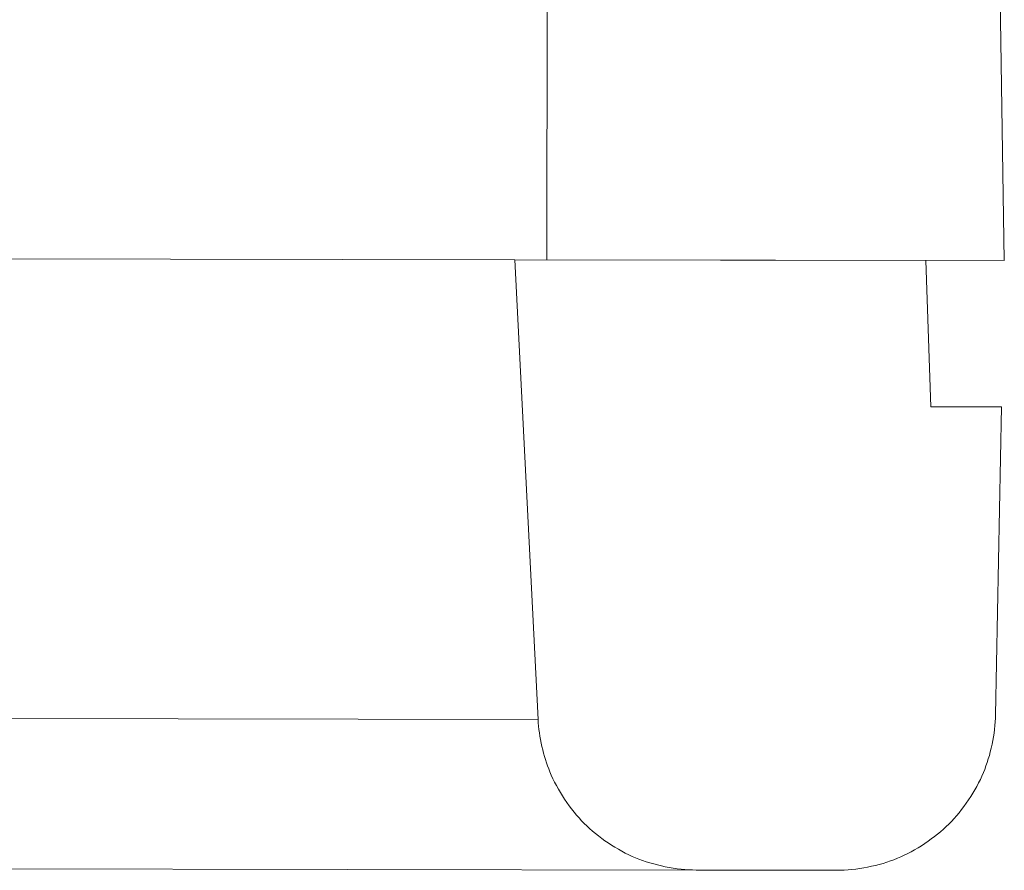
# Model space of a CAD drawing. Header units: inches. Extents: x 0 to 110, y 2 to 70.
# Tile 64 of 129: x 47.057 to 47.461, y 52.986 to 53.335. Entities that reach past the tile are written whole.
import ezdxf

# ---------------------------------------------------------------- set-up
doc = ezdxf.new("R2010")
doc.units = ezdxf.units.IN
doc.header["$LTSCALE"] = 3.25
doc.header["$MEASUREMENT"] = 0
for name, color, linetype, lineweight in [('Hatch (ANSI)', 7, 'Continuous', 9), ('Visible (ANSI)', 7, 'Continuous', 18), ('Visible Narrow (ANSI)', 7, 'Continuous', 5)]:
    doc.layers.add(name, color=color, linetype=linetype, lineweight=lineweight)

msp = doc.modelspace()

# ---------------------------------------------------------------- hatches: boundary and pattern name
at = {"layer": 'Hatch (ANSI)'}
h = msp.add_hatch(dxfattribs=at)
h.set_pattern_fill('ANSI31', color=256, scale=3.25, style=0)
edge = h.paths.add_edge_path()
edge.add_line((47.27317, 53.23615), (47.42858, 53.23587))
edge.add_line((47.42858, 53.23587), (47.46067, 53.23582))
edge.add_line((47.46067, 53.23582), (47.45775, 53.42196))
edge.add_spline(control_points=[(47.45775, 53.42196), (47.45763, 53.42972), (47.45577, 53.43864), (47.4498, 53.45312), (47.44446, 53.46114), (47.43314, 53.4725), (47.42515, 53.47786), (47.41033, 53.48403), (47.4009, 53.48592), (47.39287, 53.48594)], knot_values=[0.002859, 0.002859, 0.002859, 0.002859, 0.061126, 0.061126, 0.122253, 0.122253, 0.183381, 0.183381, 0.244509, 0.244509, 0.244509, 0.244509], degree=3, periodic=0)
edge.add_line((47.39287, 53.48594), (47.39287, 53.48594))
edge.add_line((47.39287, 53.48594), (47.27361, 53.48615))
edge.add_line((47.27361, 53.48615), (47.27317, 53.23615))

# ---------------------------------------------------------------- linework, layer by layer
at = {"layer": 'Visible (ANSI)'}
for p, q in [((47.27361, 53.48615), (47.27317, 53.23615)), ((47.46067, 53.23582), (47.45775, 53.42196)), ((47.45776, 53.42196), (47.46068, 53.23582)), ((46.91129, 53.23679), (47.26007, 53.23617)), ((47.42858, 53.23587), (47.26007, 53.23617)), ((47.26007, 53.23617), (47.26961, 53.04775)), ((47.27317, 53.23615), (47.46067, 53.23582)), ((47.43057, 53.17587), (47.42858, 53.23587)), ((47.42858, 53.23587), (47.43057, 53.17587)), ((47.46067, 53.23582), (47.46068, 53.23582)), ((47.45952, 53.17582), (47.43057, 53.17587)), ((47.45709, 53.04969), (47.45952, 53.17582)), ((47.4571, 53.04969), (47.45952, 53.17582)), ((47.45952, 53.17582), (47.45952, 53.17582)), ((47.33441, 52.98604), (46.93575, 52.98674)), ((47.33441, 52.98604), (47.39199, 52.98594))]:
    msp.add_line(p, q, dxfattribs=at)
for points, knots in [([(47.26961, 53.04775), (47.26997, 53.04055), (47.27179, 53.03266), (47.27749, 53.01885), (47.28282, 53.01084), (47.29414, 52.99948), (47.30214, 52.99411), (47.31695, 52.98795), (47.32639, 52.98605), (47.33441, 52.98604)], [0.4974744, 0.4974744, 0.4974744, 0.4974744, 0.5501465, 0.5501465, 0.6112739, 0.6112739, 0.6724025, 0.6724025, 0.7335315, 0.7335315, 0.7335315, 0.7335315]), ([(47.39199, 52.98594), (47.39199, 52.98594), (47.39199, 52.98594), (47.40001, 52.98592), (47.40946, 52.98778), (47.42429, 52.9939), (47.43231, 52.99923), (47.44367, 53.01056), (47.44903, 53.01855), (47.45505, 53.03302), (47.45695, 53.04192), (47.45709, 53.04969)], [0.7335242, 0.7335242, 0.7335242, 0.7335242, 0.7335277, 0.7335277, 0.7946557, 0.7946557, 0.855783, 0.855783, 0.9169099, 0.9169099, 0.9751778, 0.9751778, 0.9751778, 0.9751778])]:
    msp.add_open_spline(points, degree=3, knots=knots, dxfattribs=at)
at = {"layer": 'Visible Narrow (ANSI)'}
for p, q in [((47.26961, 53.04775), (46.97449, 53.04827)), ((47.45709, 53.04969), (47.4571, 53.04969))]:
    msp.add_line(p, q, dxfattribs=at)

doc.saveas('drawing.dxf')
